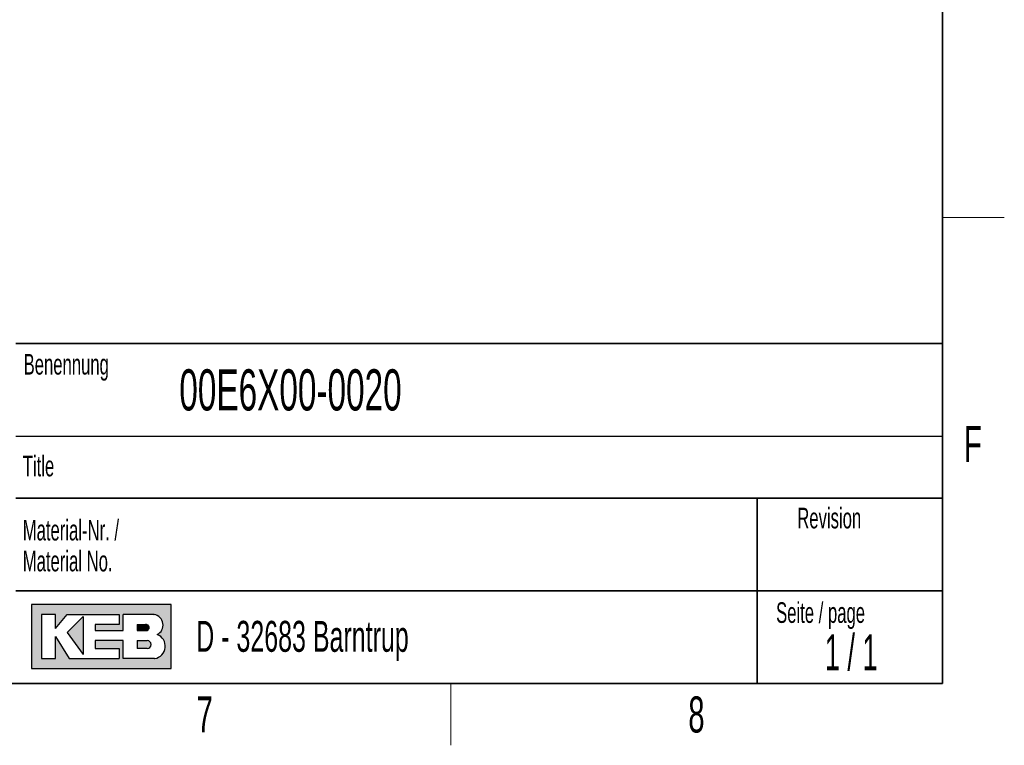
# Model space of a CAD drawing. Header units: millimetres. Extents: x 5 to 418, y 2 to 292.
# Tile 5 of 14: x 318 to 414, y 6 to 76. Entities that reach past the tile are written whole.
import ezdxf

# ---------------------------------------------------------------- set-up
doc = ezdxf.new("R2010")
doc.units = ezdxf.units.MM
doc.layers.add('SLD-0', color=7, linetype='Continuous')
doc.styles.add('SLDTEXTSTYLE0', font='TXT', dxfattribs={"width": 0.605})
doc.styles.add('SLDTEXTSTYLE1', font='TXT', dxfattribs={"width": 0.563})

msp = doc.modelspace()

# ---------------------------------------------------------------- hatches: boundary and pattern name
at = {"linetype": 'Continuous'}
h = msp.add_hatch(color=7, dxfattribs=at)
h.paths.add_polyline_path([(319.519086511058, 13.45626988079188), (333.083981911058, 13.45626988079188), (333.083981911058, 19.65736492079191), (319.519086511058, 19.65736492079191)], flags=0)
edge = h.paths.add_edge_path(flags=0)
edge.add_arc((331.3188604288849, 15.61738520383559), 1.20464082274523, -81.72003226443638, 70.1709600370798, ccw=False)
edge.add_line((331.4923410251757, 14.42530131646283), (331.480008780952, 14.42519098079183))
edge.add_line((331.480008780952, 14.42519098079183), (328.4331606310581, 14.42519098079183))
edge.add_line((328.4331606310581, 14.42519098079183), (328.4331606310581, 16.16924896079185))
edge.add_line((328.4331606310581, 16.16924896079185), (325.7201815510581, 16.16924896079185))
edge.add_line((325.7201815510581, 16.16924896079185), (325.7201815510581, 15.39411208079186))
edge.add_line((325.7201815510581, 15.39411208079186), (328.0455921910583, 15.39411208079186))
edge.add_line((328.0455921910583, 15.39411208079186), (328.0455921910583, 14.42519098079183))
edge.add_line((328.0455921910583, 14.42519098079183), (323.2009866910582, 14.42519098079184))
edge.add_line((323.2009866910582, 14.42519098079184), (321.8444971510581, 16.55681740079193))
edge.add_line((321.8444971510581, 16.55681740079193), (321.8444971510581, 14.42519098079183))
edge.add_line((321.8444971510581, 14.42519098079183), (320.4880076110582, 14.42519098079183))
edge.add_line((320.4880076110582, 14.42519098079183), (320.4880076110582, 18.68844382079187))
edge.add_line((320.4880076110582, 18.68844382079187), (321.8444971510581, 18.68844382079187))
edge.add_line((321.8444971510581, 18.68844382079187), (321.8444971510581, 17.33195428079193))
edge.add_line((321.8444971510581, 17.33195428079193), (323.0072024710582, 18.68844382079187))
edge.add_line((323.0072024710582, 18.68844382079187), (328.0455921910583, 18.68844382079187))
edge.add_line((328.0455921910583, 18.68844382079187), (328.0455921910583, 17.71952272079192))
edge.add_line((328.0455921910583, 17.71952272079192), (325.7201815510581, 17.71952272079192))
edge.add_line((325.7201815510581, 17.71952272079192), (325.7201815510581, 17.13817006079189))
edge.add_line((325.7201815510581, 17.13817006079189), (328.4331606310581, 17.13817006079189))
edge.add_line((328.4331606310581, 17.13817006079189), (328.4331606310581, 18.68844382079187))
edge.add_line((328.4331606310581, 18.68844382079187), (331.4242487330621, 18.68844382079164))
edge.add_line((331.4242487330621, 18.68844382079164), (331.4256482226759, 18.68844382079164))
edge.add_line((331.4256482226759, 18.68844382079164), (331.4259454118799, 18.68845828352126))
edge.add_arc((331.2860949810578, 17.67430640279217), 1.023749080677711, -64.45894120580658, 82.14849338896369, ccw=False)
msp.add_hatch(color=7, dxfattribs=at).paths.add_polyline_path([(324.5574762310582, 14.81275942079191), (324.557476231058, 18.49465960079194), (323.0072024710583, 16.94438584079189)], flags=0)
h = msp.add_hatch(color=7, dxfattribs=at)
edge = h.paths.add_edge_path(flags=0)
edge.add_line((329.7896501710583, 17.13817006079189), (330.6013652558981, 17.13817006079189))
edge.add_arc((330.6568434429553, 17.42884639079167), 0.2959232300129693, 259.1945394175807, 460.8054605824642)
edge.add_line((330.6013652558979, 17.71952272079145), (329.7896501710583, 17.71952272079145))
edge.add_line((329.7896501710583, 17.71952272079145), (329.7896501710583, 17.13817006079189))
h = msp.add_hatch(color=7, dxfattribs=at)
edge = h.paths.add_edge_path(flags=0)
edge.add_line((329.7896501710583, 15.39411208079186), (330.7588584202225, 15.39411208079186))
edge.add_arc((330.7588584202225, 15.78168052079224), 0.3875684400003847, 270.0000000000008, 450.0000000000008)
edge.add_line((330.7588584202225, 16.16924896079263), (330.7386620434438, 16.16924896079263))
edge.add_line((330.7386620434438, 16.16924896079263), (329.7896501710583, 16.16924896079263))
edge.add_line((329.7896501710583, 16.16924896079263), (329.7896501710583, 15.39411208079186))

# ---------------------------------------------------------------- linework, layer by layer
at = {"layer": 'SLD-0', "lineweight": 35}
for p, q in [((408, 12), (408, 282.5)), ((318, 45), (408, 45)), ((408, 45), (408, 12)), ((408, 30), (318, 30)), ((390, 12), (390, 30)), ((318, 21), (390, 21)), ((390, 21), (408, 21)), ((26, 12), (408, 12)), ((408, 12), (318, 12))]:
    msp.add_line(p, q, dxfattribs=at)
at = {"layer": 'SLD-0', "lineweight": 18}
for p, q in [((408, 57.25), (414, 57.25)), ((360.25, 6), (360.25, 12))]:
    msp.add_line(p, q, dxfattribs=at)
at = {"layer": 'SLD-0'}
for p, q in [((318, 36), (408, 36)), ((331.4242487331, 18.6884438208), (331.4256482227, 18.6884438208)), ((331.4256482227, 18.6884438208), (331.4259454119, 18.6884582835)), ((331.480008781, 14.4251909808), (331.4923410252, 14.4253013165))]:
    msp.add_line(p, q, dxfattribs=at)
at = {"layer": 'SLD-0', "linetype": 'Continuous'}
for p, q in [((333.0839819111, 19.6573649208), (319.5190865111, 19.6573649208)), ((319.5190865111, 19.6573649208), (319.5190865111, 13.4562698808)), ((333.0839819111, 13.4562698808), (333.0839819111, 19.6573649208)), ((321.8444971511, 18.6884438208), (320.4880076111, 18.6884438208)), ((320.4880076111, 18.6884438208), (320.4880076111, 14.4251909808)), ((321.8444971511, 17.3319542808), (323.0072024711, 18.6884438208)), ((321.8444971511, 17.3319542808), (321.8444971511, 18.6884438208)), ((323.0072024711, 18.6884438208), (328.0455921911, 18.6884438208)), ((324.5574762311, 18.4946596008), (323.0072024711, 16.9443858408)), ((324.5574762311, 18.4946596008), (324.5574762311, 14.8127594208)), ((328.0455921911, 18.6884438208), (328.0455921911, 17.7195227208)), ((331.4242487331, 18.6884438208), (328.4331606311, 18.6884438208)), ((328.4331606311, 17.1381700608), (328.4331606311, 18.6884438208)), ((331.4242487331, 18.6884438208), (331.4256482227, 18.6884438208)), ((331.4256482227, 18.6884438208), (331.4259454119, 18.6884582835)), ((325.7201815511, 17.7195227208), (325.7201815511, 17.1381700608)), ((328.0455921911, 17.7195227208), (325.7201815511, 17.7195227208)), ((329.7896501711, 17.7195227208), (330.6013652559, 17.7195227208)), ((329.7896501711, 17.7195227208), (329.7896501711, 17.1381700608)), ((321.8444971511, 14.4251909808), (321.8444971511, 16.5568174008)), ((321.8444971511, 16.5568174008), (323.2009866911, 14.4251909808)), ((323.0072024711, 16.9443858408), (324.5574762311, 14.8127594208)), ((325.7201815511, 17.1381700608), (328.4331606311, 17.1381700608)), ((329.7896501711, 17.1381700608), (330.6013652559, 17.1381700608)), ((325.7201815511, 16.1692489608), (325.7201815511, 15.3941120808)), ((328.4331606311, 16.1692489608), (325.7201815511, 16.1692489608)), ((325.7201815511, 15.3941120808), (328.0455921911, 15.3941120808)), ((328.0455921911, 15.3941120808), (328.0455921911, 14.4251909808)), ((328.4331606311, 14.4251909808), (328.4331606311, 16.1692489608)), ((329.7896501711, 16.1692489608), (330.7588584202, 16.1692489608)), ((329.7896501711, 16.1692489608), (329.7896501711, 15.3941120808)), ((330.7588584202, 15.3941120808), (329.7896501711, 15.3941120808)), ((330.7386620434, 16.1692489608), (330.7588584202, 16.1692489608)), ((320.4880076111, 14.4251909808), (321.8444971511, 14.4251909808)), ((323.2009866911, 14.4251909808), (328.0455921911, 14.4251909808)), ((331.480008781, 14.4251909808), (328.4331606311, 14.4251909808)), ((331.480008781, 14.4251909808), (331.4923410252, 14.4253013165)), ((319.5190865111, 13.4562698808), (333.0839819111, 13.4562698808))]:
    msp.add_line(p, q, dxfattribs=at)
for centre, radius, start, end in [((331.2860949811, 17.6743064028), 1.023749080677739, 295.5410587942, 82.148493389), ((330.656843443, 17.4288463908), 0.2959232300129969, 259.1945394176, 100.8054605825), ((331.3188604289, 15.6173852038), 1.204640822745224, 278.2799677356, 70.1709600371), ((330.7588584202, 15.7816805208), 0.3875684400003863, 270, 90)]:
    msp.add_arc(centre, radius, start, end, dxfattribs=at)

# ---------------------------------------------------------------- texts
at = {"layer": 'SLD-0'}
for s, insert, char_height, attachment_point, style in [('Benennung', (318.7636716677, 43.9908879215), 2, 1, 'SLDTEXTSTYLE0'), ('00E6X00-0020', (333.8826865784, 42.5045188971), 4, 1, 'SLDTEXTSTYLE0'), ('F', (410.9536166, 37.0010772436), 3.5, 2, 'SLDTEXTSTYLE0'), ('Title', (318.6797653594, 34.1107265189), 2, 1, 'SLDTEXTSTYLE0'), ('Revision', (393.8965220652, 29.0591225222), 2, 1, 'SLDTEXTSTYLE0'), ('Material-Nr. /', (318.6797653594, 27.8878268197), 2, 1, 'SLDTEXTSTYLE0'), ('Material No.', (318.6797653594, 24.8878267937), 2, 1, 'SLDTEXTSTYLE0'), ('Seite / page', (391.8390568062, 19.8830679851), 2, 1, 'SLDTEXTSTYLE0'), ('D - 32683 Barntrup', (335.5202035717, 18.0786992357), 3, 1, 'SLDTEXTSTYLE0'), ('1 / 1', (399.1297679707, 16.7706515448), 3.5, 2, 'SLDTEXTSTYLE1'), ('7', (336.3527123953, 10.7429955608), 3.5, 2, 'SLDTEXTSTYLE0'), ('8', (384.1027123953, 10.7429955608), 3.5, 2, 'SLDTEXTSTYLE0')]:
    msp.add_mtext(s, dxfattribs=dict(at, insert=insert, char_height=char_height, attachment_point=attachment_point, style=style))

doc.saveas('drawing.dxf')
